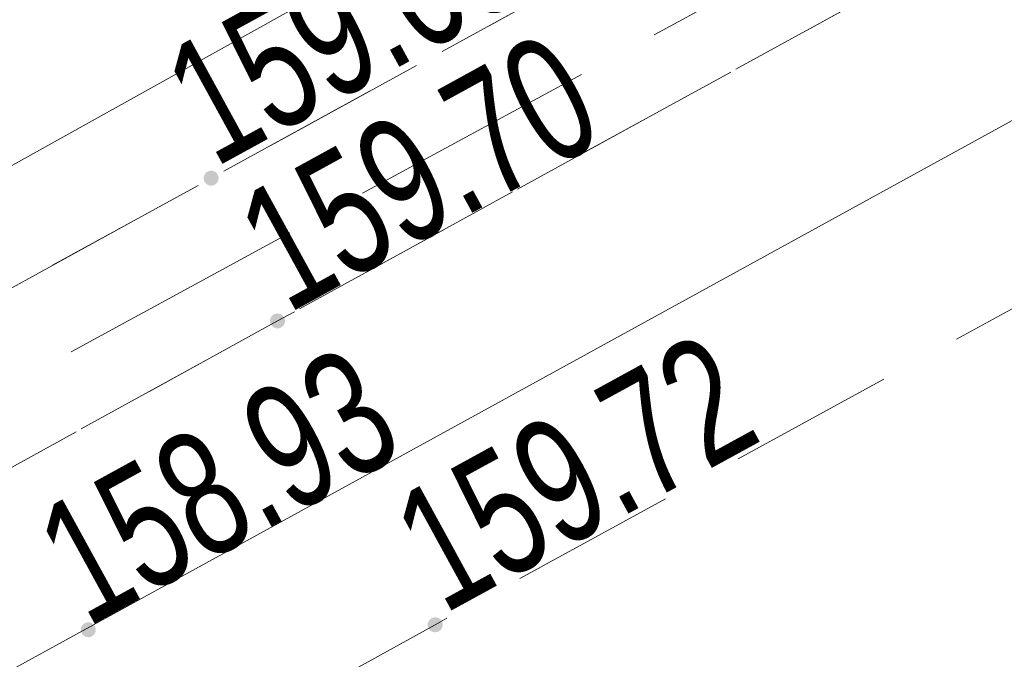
# Model space of a CAD drawing. Header units: metres. Extents: x 8440716 to 8446743, y 5883760 to 5887966.
# Tile 228 of 256: x 8442462.55 to 8442468.48, y 5885797.01 to 5885800.86. Entities that reach past the tile are written whole.
import ezdxf

# ---------------------------------------------------------------- set-up
doc = ezdxf.new("R2010")
doc.units = ezdxf.units.M
doc.header["$MEASUREMENT"] = 0
doc.linetypes.add('1.0_0.5', pattern=[1.5, 1, -0.5])
doc.linetypes.add('1.5_0.5', pattern=[2, 1.5, -0.5])
doc.layers.get('0').update_dxf_attribs({"color": 250, "linetype": 'CONTINUOUS', "lineweight": 5})
for name, color, linetype in [('chodnik', 253, 'CONTINUOUS'), ('pikieta sztuczna', 253, 'CONTINUOUS'), ('pikieta sztuczna-Atr2', 253, 'CONTINUOUS'), ('przewód elektroenergetyczny podziemny - ob. projektowany', 253, 'CONTINUOUS'), ('przewód telekomunikacyjny podziemny', 253, 'CONTINUOUS'), ('przewód wodociągowy', 253, 'CONTINUOUS'), ('rzędna', 253, 'CONTINUOUS'), ('rzędna-Atr2', 253, 'CONTINUOUS'), ('trawnik', 253, 'CONTINUOUS')]:
    doc.layers.add(name, color=color, linetype=linetype)
doc.styles.get("Standard").update_dxf_attribs({"font": 'Working1250', "width": 0.75})

# ---------------------------------------------------------------- blocks, each defined once
blk = doc.blocks.new('PW01')
at = {"linetype": 'Continuous', "lineweight": 13}
h = blk.add_hatch(color=0, dxfattribs=at)
edge = h.paths.add_edge_path()
edge.add_arc((0, 0), 0.045, 0, 360)

msp = doc.modelspace()

# ---------------------------------------------------------------- linework, layer by layer
at = {"layer": 'chodnik', "color": 253, "linetype": '1.0_0.5', "lineweight": 18, "flags": 128}
for points in [[(8442227.61, 5885673.02), (8442233.09, 5885675.53), (8442236.85, 5885677.26), (8442248.86, 5885682.85), (8442261.11, 5885688.95), (8442270.34, 5885693.7), (8442276.45, 5885696.95), (8442293.62, 5885706.31), (8442303.45, 5885711.71), (8442327.6, 5885725.01), (8442363.58, 5885744.79), (8442368.09, 5885747.26), (8442372.02, 5885749.46), (8442397.76, 5885763.64), (8442430.07, 5885781.43), (8442463.7, 5885799.91), (8442494.8, 5885816.96), (8442526.92, 5885834.71), (8442562.4, 5885854.15), (8442598.17, 5885873.84), (8442624.8, 5885888.46), (8442657.47, 5885906.45), (8442689.67, 5885924.19), (8442721.98, 5885941.97), (8442754.17, 5885959.73), (8442784.37, 5885976.3), (8442819.26, 5885995.45), (8442851.56, 5886013.23), (8442883.81, 5886030.99), (8442916.35, 5886048.87), (8442948.54, 5886066.59), (8442981.18, 5886084.55), (8443014.82, 5886103.01), (8443046.03, 5886120.16), (8443078.59, 5886138.04), (8443110.9, 5886155.85), (8443143.39, 5886173.76), (8443159.31, 5886182.54), (8443160.3, 5886182.95), (8443161.61, 5886183.38), (8443162.98, 5886183.6), (8443164.51, 5886183.65), (8443166.42, 5886183.54), (8443168.06, 5886183.45), (8443169.47, 5886183.69), (8443170.89, 5886184.19), (8443171.98, 5886184.78), (8443172.73, 5886185.26), (8443170.6, 5886186.43), (8443170.05, 5886186.13), (8443169.27, 5886185.79), (8443168.01, 5886185.54), (8443167.07, 5886185.56), (8443165.25, 5886185.7), (8443164.04, 5886185.74), (8443161.85, 5886185.52), (8443160.12, 5886185.08), (8443158.24, 5886184.31), (8443142.4, 5886175.6), (8443109.88, 5886157.66), (8443077.69, 5886139.94), (8443045.06, 5886121.98), (8443013.59, 5886104.73), (8442980.22, 5886086.4), (8442947.47, 5886068.38), (8442915.51, 5886050.79), (8442882.83, 5886032.85), (8442850.52, 5886015.03), (8442818.06, 5885997.17), (8442783.41, 5885978.14), (8442753.19, 5885961.54), (8442720.93, 5885943.74), (8442688.63, 5885925.96), (8442656.38, 5885908.21), (8442623.77, 5885890.25), (8442597.12, 5885875.63), (8442561.4, 5885855.99), (8442525.99, 5885836.53), (8442493.98, 5885818.86), (8442462.78, 5885801.76), (8442428.98, 5885783.14), (8442396.7, 5885765.42), (8442371.04, 5885751.28), (8442367.47, 5885749.33), (8442367.16, 5885749.31), (8442366.9, 5885749.46), (8442366.56, 5885750.02), (8442366.18, 5885750.8), (8442364.41, 5885749.81), (8442364.38, 5885749.25), (8442364.01, 5885748.06), (8442363.55, 5885747.4), (8442362.78, 5885746.73), (8442326.54, 5885726.81), (8442302.36, 5885713.49), (8442292.58, 5885708.1), (8442275.43, 5885698.75), (8442269.39, 5885695.57), (8442260.19, 5885690.78), (8442247.99, 5885684.71), (8442235.85, 5885679.08), (8442232.06, 5885677.37), (8442227.97, 5885675.56), (8442221.94, 5885672.89), (8442216.5, 5885670.61), (8442206.12, 5885666.35), (8442201.41, 5885664.48), (8442190.06, 5885660.16), (8442169.76, 5885652.89), (8442167.35, 5885652.25), (8442161.2, 5885650.61), (8442161.7, 5885648.68), (8442170.42, 5885650.93), (8442190.78, 5885658.22), (8442202.03, 5885662.53), (8442207.06, 5885664.47), (8442217.19, 5885668.66), (8442223.87, 5885671.41)], [(8442398.23, 5885762.83), (8442372.93, 5885748.87), (8442372.02, 5885749.46), (8442368.09, 5885747.26), (8442368.08, 5885746.24), (8442363.93, 5885743.94), (8442328.04, 5885724.2), (8442303.92, 5885710.92), (8442294.03, 5885705.48), (8442276.91, 5885696.15), (8442270.65, 5885692.84), (8442261.52, 5885688.13), (8442249.29, 5885682.04), (8442237.27, 5885676.4), (8442233.82, 5885674.86), (8442227.91, 5885672.18), (8442228.68, 5885670.34), (8442234.79, 5885673.06), (8442238.21, 5885674.64), (8442250.22, 5885680.25), (8442262.44, 5885686.36), (8442271.35, 5885690.96), (8442277.86, 5885694.39), (8442295.07, 5885703.76), (8442305.02, 5885709.25), (8442328.98, 5885722.44), (8442364.79, 5885742.15), (8442399.21, 5885760.98), (8442431.58, 5885778.77), (8442465.05, 5885797.22), (8442495.8, 5885814.05), (8442518.04, 5885826.35), (8442520.13, 5885827.5), (8442528.37, 5885832.06), (8442563.43, 5885851.44), (8442599.47, 5885871.24), (8442625.94, 5885885.78), (8442658.84, 5885903.89), (8442691.97, 5885922.16), (8442723.6, 5885939.55), (8442755.59, 5885957.15), (8442785.67, 5885973.69), (8442820.87, 5885992.99), (8442852.82, 5886010.6), (8442885.15, 5886028.42), (8442917.67, 5886046.28), (8442950.17, 5886064.15), (8442982.52, 5886081.96), (8443016.84, 5886100.81), (8443047.49, 5886117.63), (8443079.73, 5886135.39), (8443112.44, 5886153.39), (8443144.78, 5886171.19), (8443160.82, 5886179.99), (8443162.19, 5886180.5), (8443163.41, 5886180.72), (8443164.97, 5886180.7), (8443166.12, 5886180.47), (8443168.87, 5886179.82), (8443169.49, 5886179.73), (8443170.81, 5886179.74), (8443172.11, 5886180.07), (8443173.41, 5886180.59), (8443175.29, 5886181.7), (8443174.34, 5886182.75), (8443173.14, 5886183.92), (8443171.98, 5886184.78), (8443170.89, 5886184.19), (8443169.47, 5886183.69), (8443168.06, 5886183.45), (8443166.42, 5886183.54), (8443164.51, 5886183.65), (8443162.98, 5886183.6), (8443161.61, 5886183.38), (8443160.3, 5886182.95), (8443159.31, 5886182.54), (8443159.73, 5886181.73), (8443143.87, 5886172.95), (8443111.34, 5886155.04), (8443078.93, 5886137.17), (8443046.49, 5886119.33), (8443015.33, 5886102.26), (8442981.67, 5886083.71), (8442949, 5886065.77), (8442916.82, 5886048.03), (8442884.23, 5886030.14), (8442851.95, 5886012.33), (8442819.79, 5885994.66), (8442784.76, 5885975.43), (8442754.61, 5885958.89), (8442722.39, 5885941.13), (8442691.08, 5885923.91), (8442657.91, 5885905.62), (8442625.13, 5885887.6), (8442598.63, 5885873.01), (8442562.69, 5885853.33), (8442527.37, 5885833.89), (8442495.03, 5885816.03), (8442464.1, 5885799.05), (8442430.54, 5885780.59)]]:
    msp.add_lwpolyline(points, close=True, dxfattribs=at)
at = {"layer": 'przewód elektroenergetyczny podziemny - ob. projektowany', "color": 3, "linetype": '1.5_0.5', "lineweight": 18, "flags": 128}
msp.add_lwpolyline([(8442373.46, 5885749.75), (8442389.18, 5885758.36), (8442404.93, 5885767.14), (8442422.4, 5885776.87), (8442439.97, 5885786.42), (8442457.55, 5885795.98), (8442475.12, 5885805.53), (8442492.55, 5885815.32), (8442510.12, 5885824.88), (8442527.6, 5885834.61), (8442545.17, 5885844.17), (8442562.64, 5885853.9), (8442580.21, 5885863.46), (8442597.78, 5885873.01), (8442615.24, 5885882.77), (8442632.7, 5885892.51), (8442650.27, 5885902.07), (8442667.96, 5885911.8), (8442700.77, 5885929.84), (8442718.29, 5885939.48), (8442735.81, 5885949.13), (8442753.33, 5885958.77), (8442770.89, 5885968.35), (8442788.4, 5885978.02), (8442805.9, 5885987.69), (8442840.92, 5886007.03), (8442858.42, 5886016.71), (8442893.52, 5886035.88), (8442928.52, 5886055.26), (8442946.12, 5886064.75), (8442963.63, 5886074.42), (8442981.13, 5886084.1), (8442998.63, 5886093.78), (8443016.24, 5886103.26), (8443033.73, 5886112.97), (8443051.21, 5886122.69), (8443068.8, 5886132.2), (8443086.27, 5886141.93), (8443103.74, 5886151.67), (8443121.34, 5886161.18), (8443138.83, 5886170.87), (8443156.44, 5886180.36)], dxfattribs=at)
at = {"layer": 'przewód telekomunikacyjny podziemny', "color": 30, "linetype": 'Continuous', "lineweight": 18, "flags": 128}
msp.add_lwpolyline([(8442887.65, 5886030.94), (8442861.5, 5886016.55), (8442845.88, 5886007.92), (8442819.73, 5885993.62), (8442792.68, 5885978.72), (8442764.96, 5885963.37), (8442742.51, 5885951.26), (8442715.88, 5885936.68), (8442689.75, 5885922.33), (8442664.49, 5885908.48), (8442641.02, 5885895.43), (8442613.42, 5885880.21), (8442586.52, 5885865.07), (8442555.95, 5885848.53), (8442535.15, 5885836.83), (8442526.51, 5885832.17), (8442498.85, 5885816.9), (8442462.39, 5885796.89), (8442434.58, 5885781.45), (8442405.39, 5885765.33), (8442372.03, 5885747.01), (8442349.92, 5885734.78), (8442316.79, 5885717.27), (8442288.16, 5885701.78)], dxfattribs=at)
at = {"layer": 'przewód wodociągowy', "color": 5, "linetype": 'Continuous', "lineweight": 18, "flags": 128}
msp.add_lwpolyline([(8442606.35, 5885879.69), (8442569.17, 5885859.16), (8442546.29, 5885846.29), (8442517.14, 5885829.75), (8442480.04, 5885809.76), (8442454, 5885795.25), (8442427.58, 5885781.06), (8442397.07, 5885764.28), (8442370.04, 5885749.52), (8442343.46, 5885735.1), (8442340.62, 5885733.46), (8442339.15, 5885732.65), (8442337.48, 5885731.61), (8442333.68, 5885729.86), (8442333.23, 5885730.08), (8442332.61, 5885731.09), (8442321.81, 5885750.66), (8442318.1, 5885757.25)], dxfattribs=at)
at = {"layer": 'trawnik', "color": 253, "linetype": '1.0_0.5', "lineweight": 18, "flags": 128}
msp.add_lwpolyline([(8442916.82, 5886048.03), (8442949, 5886065.77), (8442981.67, 5886083.71), (8443015.33, 5886102.26), (8443046.49, 5886119.33), (8443078.93, 5886137.17), (8443111.34, 5886155.04), (8443143.87, 5886172.95), (8443159.73, 5886181.73), (8443159.31, 5886182.54), (8443143.39, 5886173.76), (8443110.9, 5886155.85), (8443078.59, 5886138.04), (8443046.03, 5886120.16), (8443014.82, 5886103.01), (8442981.18, 5886084.55), (8442948.54, 5886066.59), (8442916.35, 5886048.87), (8442883.81, 5886030.99), (8442851.56, 5886013.23), (8442819.26, 5885995.45), (8442784.37, 5885976.3), (8442754.17, 5885959.73), (8442721.98, 5885941.97), (8442689.67, 5885924.19), (8442657.47, 5885906.45), (8442624.8, 5885888.46), (8442598.17, 5885873.84), (8442562.4, 5885854.15), (8442526.92, 5885834.71), (8442494.8, 5885816.96), (8442463.7, 5885799.91), (8442430.07, 5885781.43), (8442397.76, 5885763.64), (8442372.02, 5885749.46), (8442372.93, 5885748.87), (8442398.23, 5885762.83), (8442430.54, 5885780.59), (8442464.1, 5885799.05), (8442495.03, 5885816.03), (8442527.37, 5885833.89), (8442562.69, 5885853.33), (8442598.63, 5885873.01), (8442625.13, 5885887.6), (8442657.91, 5885905.62), (8442691.08, 5885923.91), (8442722.39, 5885941.13), (8442754.61, 5885958.89), (8442784.76, 5885975.43), (8442819.79, 5885994.66), (8442851.95, 5886012.33), (8442884.23, 5886030.14)], close=True, dxfattribs=at)

# ---------------------------------------------------------------- block references
at = {"layer": 'pikieta sztuczna', "color": 253, "linetype": 'Continuous', "lineweight": 13}
for p in [(8442463.7, 5885799.91), (8442464.1, 5885799.05), (8442465.05, 5885797.22)]:
    msp.add_blockref('PW01', p, dxfattribs=at)
at = {"layer": 'rzędna', "color": 30, "linetype": 'Continuous', "lineweight": 18}
msp.add_blockref('PW01', (8442462.96, 5885797.19), dxfattribs=at)

# ---------------------------------------------------------------- texts
at = {"layer": 'pikieta sztuczna-Atr2', "color": 253, "width": 0.72}
for s, rotation, p in [('159.68', 28.732, (8442463.72, 5885799.97)), ('159.70', 28.765, (8442464.16, 5885799.09)), ('159.72', 28.691, (8442465.1, 5885797.28))]:
    msp.add_text(s, height=0.75, rotation=rotation, dxfattribs=at).set_placement(p)
at = {"layer": 'rzędna-Atr2', "color": 253, "width": 0.72}
msp.add_text('158.93', height=0.75, rotation=28.758, dxfattribs=at).set_placement((8442462.95, 5885797.2))

doc.saveas('drawing.dxf')
